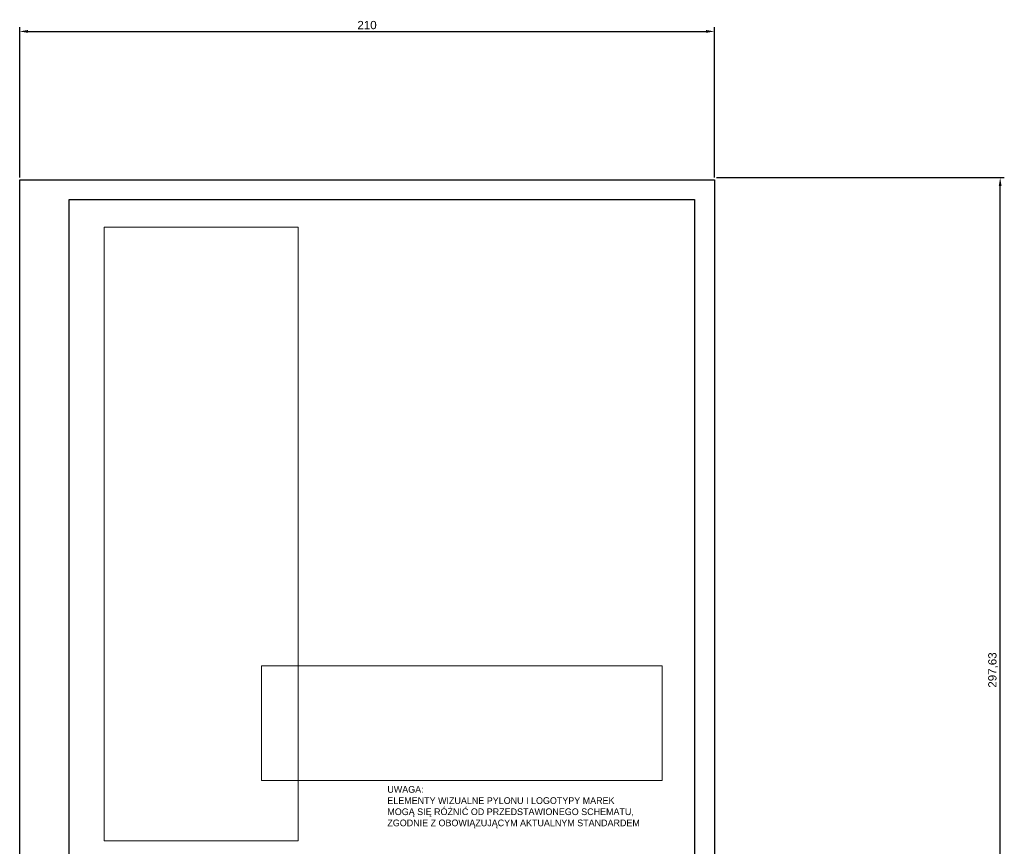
# Paper-space layout 'Arkusz1' of a CAD drawing. Header units: millimetres. Extents: x 207 to 504, y -34 to 343.
# Tile 2 of 2: x 207 to 504, y 93 to 343. Entities that reach past the tile are written whole.
import ezdxf

# ---------------------------------------------------------------- set-up
doc = ezdxf.new("R2010")
doc.units = ezdxf.units.MM
doc.header["$LTSCALE"] = 10
doc.layers.add('- AGP-1_OPISY', color=7, linetype='Continuous', lineweight=13)
doc.layers.add('- AGP-1_WYMIARY', color=7, linetype='Continuous', lineweight=9)
doc.styles.add('GENERATED_STYLE_1', font='txt', dxfattribs={"width": 0.999153})
doc.styles.get("Standard").update_dxf_attribs({"font": 'arial.ttf'})
doc.dimstyles.new('ISO-25', dxfattribs={"dimtxt": 2.5, "dimasz": 2.5, "dimexe": 1.25, "dimexo": 0.625, "dimtad": 1, "dimtxsty": 'Standard', "dimcen": 2.5, "dimadec": 0, "dimazin": 0, "dimtfac": 1, "dimtmove": 0, "dimatfit": 3, "dimfxl": 1, "dimarcsym": 0})
picture_1 = doc.add_image_def('image2.jpg', size_in_pixel=(2331, 1648))

# ---------------------------------------------------------------- blocks, each defined once
blk = doc.blocks.new('*D0')
at = {"color": 0, "lineweight": -2}
for p, q in [((206.63, 295.53), (206.63, 340.97)), ((209.13, 339.72), (414.13, 339.72)), ((416.63, 295.53), (416.63, 340.97))]:
    blk.add_line(p, q, dxfattribs=at)
at = {"color": 0}
for points in [[(209.13, 340.14), (209.13, 339.3), (206.63, 339.72)], [(414.13, 339.3), (414.13, 340.14), (416.63, 339.72)]]:
    blk.add_solid(points, dxfattribs=at)
at = {"layer": 'Defpoints', "color": 0}
for p in [(416.63, 339.72), (206.63, 294.91), (416.63, 294.91)]:
    blk.add_point(p, dxfattribs=at)
at = {"color": 0, "insert": (311.63, 341.62), "char_height": 2.5, "attachment_point": 5}
blk.add_mtext('210', dxfattribs=at)
blk = doc.blocks.new('*D1')
at = {"color": 0, "lineweight": -2}
for p, q in [((417.26, 295.53), (504.26, 295.53)), ((503.01, 0.41), (503.01, 293.03)), ((417.26, -2.09), (504.26, -2.09))]:
    blk.add_line(p, q, dxfattribs=at)
at = {"color": 0}
for points in [[(503.43, 293.03), (502.6, 293.03), (503.01, 295.53)], [(502.6, 0.41), (503.43, 0.41), (503.01, -2.09)]]:
    blk.add_solid(points, dxfattribs=at)
at = {"layer": 'Defpoints', "color": 0}
for p in [(416.63, 295.53), (503.01, 295.53), (416.63, -2.09)]:
    blk.add_point(p, dxfattribs=at)
at = {"color": 0, "insert": (500.88, 146.72), "char_height": 2.5, "attachment_point": 5, "rotation": 90}
blk.add_mtext('297,63', dxfattribs=at)

psp = doc.layouts.new('Arkusz1')

# ---------------------------------------------------------------- linework, layer by layer
for points in [[(206.635, 294.905), (416.635, 294.905), (416.635, -2.095), (206.635, -2.095)], [(221.635, 288.905), (410.635, 288.905), (410.635, 3.905), (221.635, 3.905)]]:
    psp.add_lwpolyline(points, close=True)

# ---------------------------------------------------------------- texts
at = {"layer": '- AGP-1_OPISY', "color": 7, "linetype": 'ByBlock', "insert": (317.769, 111.651), "char_height": 2.024, "width": 114.32437, "attachment_point": 1, "style": 'GENERATED_STYLE_1'}
psp.add_mtext('UWAGA: \\PELEMENTY WIZUALNE PYLONU I LOGOTYPY MAREK \\PMOGĄ SIĘ RÓŻNIĆ OD PRZEDSTAWIONEGO SCHEMATU, \\PZGODNIE Z OBOWIĄZUJĄCYM AKTUALNYM STANDARDEM', dxfattribs=at)

# ---------------------------------------------------------------- dimensions: what is measured, and where the dimension line sits
dim = psp.add_linear_dim(base=(416.635, 339.72), p1=(206.635, 294.905), p2=(416.635, 294.905), dimstyle='ISO-25')
dim.commit()
dim.dimension.update_dxf_attribs({"geometry": '*D0', "text_midpoint": (311.635, 341.621)})
dim = psp.add_linear_dim(base=(503.012197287, 295.530266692), p1=(416.634542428, -2.094733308), p2=(416.634542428, 295.530266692), angle=90, dimstyle='ISO-25')
dim.commit()
dim.dimension.update_dxf_attribs({"geometry": '*D1', "text_midpoint": (500.884809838, 146.717766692)})

# ---------------------------------------------------------------- pictures from other files: only their frames are drawn
at = {"layer": '- AGP-1_WYMIARY', "color": 7, "lineweight": 9, "true_color": 0xffffff}
image = psp.add_image(picture_1, insert=(-18.571, 74.226), size_in_units=(350.802, 248.014), rotation=0, dxfattribs=at)
image.set_boundary_path([(1665.829, 276.359), (2055.273, 1508.55)])
image = psp.add_image(picture_1, insert=(261.5, 93.131), size_in_units=(350.802, 248.014), rotation=0, dxfattribs=at)
image.set_boundary_path([(120.852, 1283.295), (925.195, 1513.108)])

doc.saveas('drawing.dxf')
